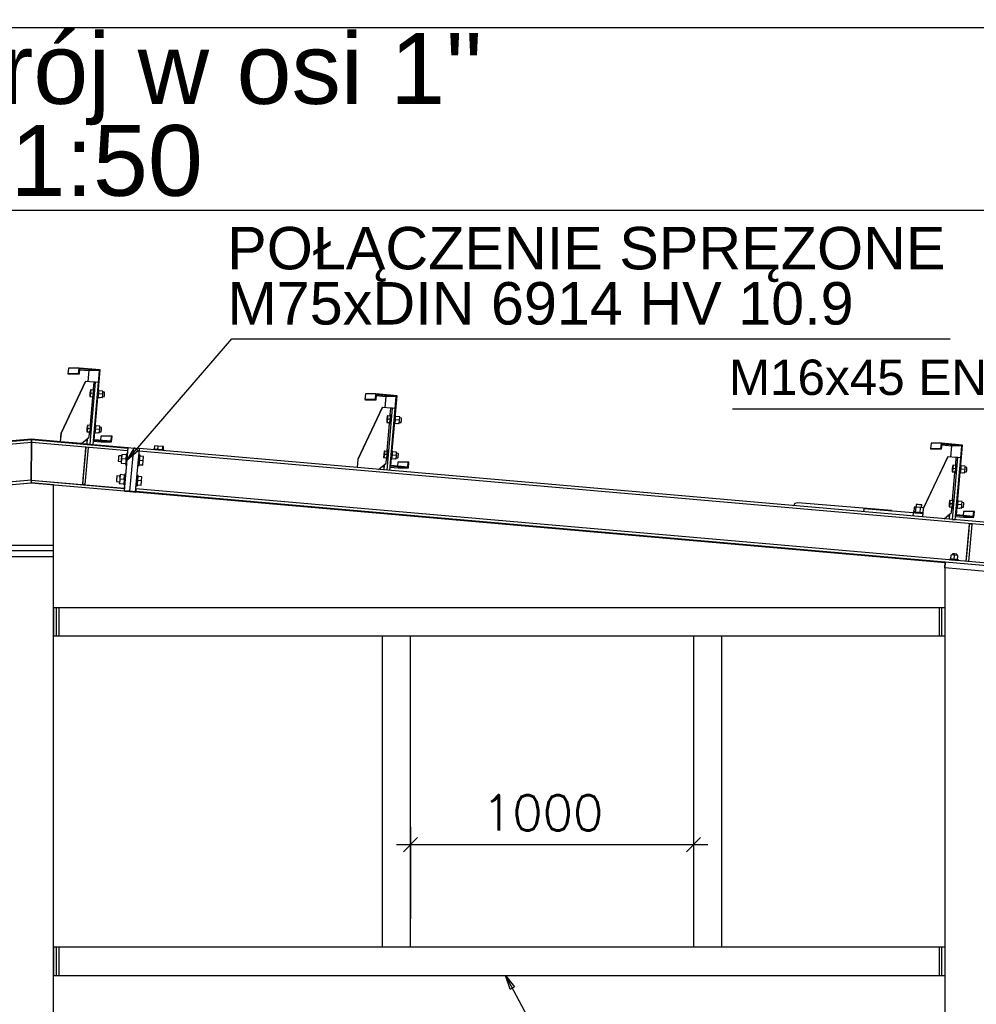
# Paper-space layout 'A0 Advance Steel' of a CAD drawing. Header units: millimetres. Extents: x -21 to 1320, y -7 to 928.
# Tile 106 of 134: x 1112 to 1180, y 537 to 607. Entities that reach past the tile are written whole.
import ezdxf

# ---------------------------------------------------------------- set-up
doc = ezdxf.new("R2010")
doc.units = ezdxf.units.MM
doc.layers.get('0').update_dxf_attribs({"linetype": 'CONTINUOUS'})
for name, color, linetype in [('AS_Belki', 145, 'CONTINUOUS'), ('AS_Blachy', 30, 'CONTINUOUS'), ('AS_DIM_ON', 7, 'CONTINUOUS'), ('AS_Sruby', 9, 'CONTINUOUS')]:
    doc.layers.add(name, color=color, linetype=linetype)
doc.styles.add('Arial', font='arial.ttf', dxfattribs={"height": 150})
doc.styles.add('ROMANS', font='romans')

psp = doc.layouts.new('A0 Advance Steel')

# ---------------------------------------------------------------- linework, layer by layer
at = {"color": 0, "linetype": 'ByBlock', "lineweight": -2}
for p, q in [((1120.041, 575.699), (1120.568, 576.565)), ((1120.82, 576.348), (1120.041, 575.699)), ((1120.82, 576.348), (1120.568, 576.565)), ((1147.116, 538.314), (1146.794, 539.275)), ((1146.794, 539.275), (1147.41, 538.47)), ((1147.116, 538.314), (1147.41, 538.47))]:
    psp.add_line(p, q, dxfattribs=at)
at = {"color": 3, "ltscale": 0.25}
for points in [[(952.143, 452.672), (952.143, 606.272), (1275.743, 606.272), (1275.743, 452.672), (952.143, 452.672)], [(954.143, 454.763), (954.143, 593.363), (1273.743, 593.363), (1273.743, 454.763), (954.143, 454.763)]]:
    psp.add_lwpolyline(points, dxfattribs=at)
at = {"color": 7}
for points in [[(1120.041, 575.699), (1127.437, 584.284), (1178.206, 584.284)], [(1212.248, 563.852), (1196.803, 579.306), (1162.83, 579.306)], [(1146.794, 539.275), (1150.779, 531.768), (1161.721, 531.768)]]:
    psp.add_lwpolyline(points, dxfattribs=at)
at = {"layer": 'AS_Belki', "linetype": 'Continuous', "ltscale": 0.25}
for p, q in [((1115.897, 582.209), (1115.862, 581.81)), ((1115.862, 581.81), (1115.912, 581.806)), ((1116.618, 581.81), (1115.862, 581.81)), ((1116.653, 582.209), (1115.897, 582.209)), ((1115.912, 581.806), (1116.667, 581.806)), ((1116.618, 581.81), (1116.653, 582.209)), ((1116.667, 581.806), (1116.618, 581.81)), ((1118.142, 582.078), (1116.653, 582.209)), ((1116.667, 581.806), (1116.698, 582.154)), ((1116.692, 582.089), (1117.341, 582.032)), ((1118.088, 582.032), (1116.698, 582.154)), ((1117.341, 582.032), (1117.273, 581.251)), ((1118.088, 582.032), (1117.341, 582.032)), ((1117.712, 577.147), (1118.142, 582.078)), ((1118.015, 581.196), (1118.088, 582.032)), ((1136.884, 580.378), (1136.849, 579.98)), ((1137.63, 580.378), (1136.884, 580.378)), ((1137.596, 579.98), (1137.63, 580.378)), ((1139.12, 580.248), (1137.63, 580.378)), ((1136.849, 579.98), (1136.899, 579.975)), ((1137.596, 579.98), (1136.849, 579.98)), ((1136.899, 579.975), (1137.645, 579.975)), ((1137.645, 579.975), (1137.596, 579.98)), ((1137.645, 579.975), (1137.676, 580.324)), ((1137.67, 580.26), (1138.329, 580.202)), ((1139.066, 580.202), (1137.676, 580.324)), ((1138.329, 580.202), (1138.259, 579.412)), ((1139.066, 580.202), (1138.329, 580.202)), ((1138.69, 575.316), (1139.12, 580.248)), ((1138.992, 579.355), (1139.066, 580.202)), ((1106.17, 576.533), (1113.284, 577.153)), ((1106.185, 576.354), (1113.283, 576.972)), ((1113.273, 577.175), (1109.257, 576.825)), ((1113.278, 576.972), (1113.269, 574.293)), ((1113.269, 574.292), (1113.278, 576.972)), ((1117.195, 576.833), (1113.273, 577.175)), ((1113.284, 577.153), (1113.273, 577.175)), ((1113.282, 576.972), (1113.283, 576.971)), ((1113.283, 576.972), (1113.284, 577.153)), ((1113.284, 577.151), (1113.283, 576.971)), ((1113.283, 576.971), (1120.102, 576.377)), ((1113.284, 577.151), (1120.118, 576.556)), ((1117.079, 577.086), (1117.216, 577.074)), ((1117.218, 577.101), (1117.097, 577.101)), ((1117.652, 577.036), (1118.208, 576.988)), ((1118.949, 576.988), (1117.658, 577.101)), ((1118.904, 577.042), (1117.712, 577.147)), ((1118.193, 577.391), (1118.168, 577.107)), ((1118.934, 577.391), (1118.193, 577.391)), ((1118.208, 576.988), (1118.949, 576.988)), ((1118.904, 577.042), (1118.934, 577.391)), ((1118.984, 577.386), (1118.934, 577.391)), ((1118.949, 576.988), (1118.984, 577.386)), ((1176.859, 576.892), (1176.824, 576.494)), ((1177.591, 576.892), (1176.859, 576.892)), ((1177.556, 576.494), (1177.591, 576.892)), ((1179.08, 576.761), (1177.591, 576.892)), ((1120.12, 576.578), (1117.407, 576.814)), ((1120.08, 576.132), (1120.102, 576.377)), ((1120.102, 576.377), (1120.118, 576.556)), ((1120.118, 576.556), (1120.12, 576.578)), ((1247.774, 565.257), (1120.901, 576.329)), ((1247.897, 565.257), (1120.902, 576.339)), ((1120.902, 576.339), (1120.902, 576.337)), ((1120.918, 576.519), (1120.916, 576.501)), ((1120.916, 576.493), (1120.918, 576.519)), ((1120.916, 576.501), (1120.916, 576.496)), ((1120.916, 576.496), (1120.916, 576.493)), ((1247.897, 565.437), (1120.918, 576.519)), ((1176.824, 576.494), (1176.874, 576.489)), ((1177.556, 576.494), (1176.824, 576.494)), ((1176.874, 576.489), (1177.605, 576.489)), ((1177.605, 576.489), (1177.556, 576.494)), ((1177.605, 576.489), (1177.636, 576.838)), ((1177.63, 576.775), (1178.304, 576.716)), ((1179.026, 576.716), (1177.636, 576.838)), ((1178.304, 576.716), (1178.235, 575.923)), ((1179.026, 576.716), (1178.304, 576.716)), ((1178.65, 571.83), (1179.08, 576.761)), ((1178.952, 575.869), (1179.026, 576.716)), ((1139.18, 575.561), (1139.155, 575.276)), ((1139.912, 575.561), (1139.18, 575.561)), ((1139.882, 575.212), (1139.912, 575.561)), ((1139.962, 575.556), (1139.912, 575.561)), ((1139.927, 575.158), (1139.962, 575.556)), ((1119.952, 574.697), (1120.014, 575.394)), ((1138.066, 575.256), (1138.194, 575.245)), ((1138.196, 575.271), (1138.083, 575.271)), ((1138.63, 575.207), (1139.195, 575.158)), ((1139.927, 575.158), (1138.636, 575.271)), ((1139.882, 575.212), (1138.69, 575.316)), ((1139.195, 575.158), (1139.927, 575.158)), ((1113.269, 574.292), (1106.418, 573.695)), ((1113.274, 574.282), (1106.418, 573.684)), ((1106.434, 573.505), (1113.273, 574.101)), ((1111.633, 573.958), (1113.273, 574.101)), ((1113.269, 574.293), (1113.273, 574.283)), ((1113.269, 574.293), (1119.864, 573.718)), ((1113.274, 574.282), (1113.269, 574.292)), ((1113.273, 574.101), (1113.274, 574.282)), ((1113.274, 574.281), (1113.273, 574.101)), ((1113.273, 574.101), (1119.847, 573.528)), ((1114.833, 573.965), (1113.273, 574.101)), ((1113.274, 574.281), (1119.863, 573.707)), ((1114.833, 569.692), (1114.833, 573.965)), ((1119.847, 573.528), (1119.863, 573.707)), ((1119.863, 573.707), (1119.864, 573.718)), ((1119.864, 573.718), (1119.886, 573.96)), ((1120.645, 573.469), (1177.857, 568.476)), ((1120.663, 573.67), (1120.647, 573.491)), ((1247.899, 562.386), (1120.647, 573.491)), ((1120.647, 573.491), (1120.647, 573.488)), ((1247.899, 562.567), (1120.663, 573.67)), ((1120.663, 573.67), (1120.663, 573.668)), ((1167.432, 572.676), (1167.241, 572.646)), ((1174.06, 572.133), (1167.432, 572.676)), ((1167.241, 572.646), (1167.154, 572.54)), ((1167.154, 572.54), (1167.186, 572.481)), ((1179.156, 572.074), (1179.13, 571.788)), ((1179.872, 572.074), (1179.156, 572.074)), ((1179.842, 571.726), (1179.872, 572.074)), ((1179.922, 572.07), (1179.872, 572.074)), ((1179.887, 571.671), (1179.922, 572.07)), ((1178.029, 571.771), (1178.154, 571.76)), ((1178.156, 571.785), (1178.045, 571.785)), ((1178.591, 571.722), (1179.171, 571.671)), ((1179.887, 571.671), (1178.596, 571.785)), ((1179.842, 571.726), (1178.65, 571.83)), ((1179.171, 571.671), (1179.887, 571.671)), ((1111.633, 569.692), (1114.833, 569.692)), ((1114.833, 456.275), (1114.833, 568.892)), ((1181.021, 567.813), (1177.821, 568.099)), ((1177.821, 568.099), (1177.821, 456.275)), ((1177.42, 565.275), (1115.233, 565.275)), ((1115.233, 563.275), (1115.233, 565.275)), ((1177.42, 565.275), (1177.42, 563.275)), ((1115.233, 563.275), (1138.073, 563.275)), ((1138.073, 563.275), (1140.073, 563.275)), ((1138.073, 563.275), (1138.073, 541.275)), ((1140.073, 563.275), (1160.072, 563.275)), ((1140.073, 541.275), (1140.073, 563.275)), ((1160.072, 563.275), (1162.072, 563.275)), ((1160.072, 563.275), (1160.072, 541.275)), ((1162.072, 563.275), (1177.42, 563.275)), ((1162.072, 541.275), (1162.072, 563.275)), ((1138.073, 541.275), (1115.233, 541.275)), ((1115.233, 539.275), (1115.233, 541.275)), ((1140.073, 541.275), (1138.073, 541.275)), ((1160.072, 541.275), (1140.073, 541.275)), ((1162.072, 541.275), (1160.072, 541.275)), ((1177.42, 541.275), (1162.072, 541.275)), ((1177.42, 541.275), (1177.42, 539.275)), ((1115.233, 539.275), (1177.42, 539.275))]:
    psp.add_line(p, q, dxfattribs=at)
at = {"layer": 'AS_Belki', "linetype": 'Continuous', "ltscale": 0.25, "extrusion": (-0.791874, 0.064838, -0.607232)}
psp.add_arc((-665.875, -682.197, -892.612), 0.16, 145.96497, 213.60715, dxfattribs=at)
at = {"layer": 'AS_Blachy', "linetype": 'Continuous', "ltscale": 0.25}
for p, q in [((1117.093, 581.265), (1115.373, 577.602)), ((1115.389, 577.602), (1117.109, 581.265)), ((1117.109, 581.265), (1117.093, 581.265)), ((1117.705, 581.213), (1117.109, 581.265)), ((1117.434, 576.832), (1117.817, 581.213)), ((1117.633, 576.814), (1118.015, 581.196)), ((1117.661, 580.707), (1117.705, 581.213)), ((1117.817, 581.213), (1117.705, 581.213)), ((1118.015, 581.196), (1117.817, 581.213)), ((1117.443, 578.217), (1117.609, 580.119)), ((1138.07, 579.427), (1136.35, 575.764)), ((1136.366, 575.764), (1138.086, 579.427)), ((1138.086, 579.427), (1138.07, 579.427)), ((1138.682, 579.375), (1138.086, 579.427)), ((1138.411, 574.992), (1138.794, 579.373)), ((1138.61, 574.975), (1138.992, 579.355)), ((1138.638, 578.875), (1138.682, 579.373)), ((1138.682, 579.373), (1138.682, 579.375)), ((1138.794, 579.373), (1138.682, 579.373)), ((1138.992, 579.355), (1138.794, 579.373)), ((1138.421, 576.385), (1138.587, 578.287)), ((1115.373, 577.602), (1115.32, 577.004)), ((1115.336, 577.004), (1115.389, 577.602)), ((1115.373, 577.602), (1115.389, 577.602)), ((1117.366, 577.328), (1117.392, 577.628)), ((1115.32, 577.004), (1116.81, 576.873)), ((1115.32, 577.004), (1115.336, 577.004)), ((1116.826, 576.873), (1115.336, 577.004)), ((1116.81, 576.873), (1116.826, 576.873)), ((1116.826, 576.873), (1117.366, 577.328)), ((1117.228, 577.212), (1117.195, 576.832)), ((1117.114, 576.62), (1116.879, 573.99)), ((1117.077, 576.212), (1116.913, 574.379)), ((1117.113, 576.613), (1117.077, 576.212)), ((1117.078, 573.972), (1117.313, 576.602)), ((1117.114, 576.62), (1117.113, 576.613)), ((1117.313, 576.602), (1117.114, 576.62)), ((1117.195, 576.832), (1117.434, 576.832)), ((1117.393, 576.814), (1117.633, 576.814)), ((1117.434, 576.832), (1117.633, 576.814)), ((1119.848, 573.537), (1120.119, 576.565)), ((1120.119, 576.565), (1120.118, 576.559)), ((1120.517, 576.529), (1120.119, 576.565)), ((1120.246, 573.501), (1120.517, 576.529)), ((1120.916, 576.493), (1120.517, 576.529)), ((1120.645, 573.466), (1120.916, 576.493)), ((1136.35, 575.764), (1136.299, 575.176)), ((1136.314, 575.175), (1136.366, 575.764)), ((1136.35, 575.764), (1136.366, 575.764)), ((1137.814, 575.044), (1138.343, 575.49)), ((1138.343, 575.49), (1138.37, 575.796)), ((1178.03, 575.939), (1176.31, 572.276)), ((1176.326, 572.276), (1178.046, 575.939)), ((1178.046, 575.939), (1178.03, 575.939)), ((1178.642, 575.887), (1178.046, 575.939)), ((1178.372, 571.505), (1178.754, 575.887)), ((1178.57, 571.488), (1178.952, 575.869)), ((1178.598, 575.389), (1178.642, 575.887)), ((1178.754, 575.887), (1178.642, 575.887)), ((1178.952, 575.869), (1178.754, 575.887)), ((1138.205, 575.374), (1138.174, 575.013)), ((1178.381, 572.898), (1178.547, 574.801)), ((1116.913, 574.379), (1116.878, 573.983)), ((1116.879, 573.99), (1116.878, 573.983)), ((1116.878, 573.983), (1117.077, 573.966)), ((1117.078, 573.972), (1116.879, 573.99)), ((1117.077, 573.966), (1117.078, 573.972)), ((1119.846, 573.515), (1119.847, 573.528)), ((1119.847, 573.528), (1119.846, 573.515)), ((1119.846, 573.515), (1120.244, 573.479)), ((1120.246, 573.501), (1119.848, 573.537)), ((1119.848, 573.534), (1119.848, 573.537)), ((1120.244, 573.479), (1120.246, 573.501)), ((1120.244, 573.479), (1120.643, 573.443)), ((1120.645, 573.466), (1120.246, 573.501)), ((1120.643, 573.443), (1120.645, 573.466)), ((1172.11, 572.258), (1172.092, 572.053)), ((1175.594, 571.973), (1172.11, 572.258)), ((1176.31, 572.276), (1176.258, 571.689)), ((1176.274, 571.688), (1176.326, 572.276)), ((1176.31, 572.276), (1176.326, 572.276)), ((1177.774, 571.557), (1178.303, 572.002)), ((1178.303, 572.002), (1178.33, 572.31)), ((1175.594, 571.973), (1175.575, 571.749)), ((1178.165, 571.886), (1178.134, 571.526)), ((1178.366, 571.505), (1178.372, 571.505)), ((1178.372, 571.505), (1178.57, 571.488)), ((1178.565, 571.488), (1178.57, 571.488)), ((1179.56, 571.18), (1179.324, 568.551)), ((1179.523, 570.772), (1179.359, 568.94)), ((1179.559, 571.174), (1179.523, 570.772)), ((1179.524, 568.533), (1179.759, 571.163)), ((1179.56, 571.18), (1179.559, 571.174)), ((1179.759, 571.163), (1179.56, 571.18)), ((1114.833, 569.292), (1111.633, 569.292)), ((1114.833, 569.292), (1114.833, 569.692)), ((1114.833, 568.892), (1114.833, 569.292)), ((1111.633, 568.892), (1114.833, 568.892)), ((1179.359, 568.94), (1179.324, 568.551)), ((1179.426, 568.542), (1179.324, 568.551)), ((1179.324, 568.551), (1179.324, 568.551)), ((1177.823, 568.099), (1177.859, 568.498)), ((1177.857, 568.477), (1177.823, 568.099)), ((1181.021, 567.813), (1177.823, 568.099)), ((1177.858, 568.494), (1177.857, 568.483)), ((1177.857, 568.483), (1177.857, 568.477)), ((1177.859, 568.498), (1177.858, 568.494)), ((1181.056, 568.211), (1177.859, 568.498)), ((1115.033, 565.275), (1114.833, 565.275)), ((1114.833, 565.275), (1114.833, 563.275)), ((1115.233, 565.275), (1115.033, 565.275)), ((1115.033, 565.275), (1115.033, 563.275)), ((1177.62, 565.275), (1177.42, 565.275)), ((1177.62, 563.275), (1177.62, 565.275)), ((1177.82, 565.275), (1177.62, 565.275)), ((1114.833, 563.275), (1115.033, 563.275)), ((1115.033, 563.275), (1115.233, 563.275)), ((1177.42, 563.275), (1177.62, 563.275)), ((1177.62, 563.275), (1177.82, 563.275)), ((1115.033, 541.275), (1114.833, 541.275)), ((1114.833, 541.275), (1114.833, 539.275)), ((1115.233, 541.275), (1115.033, 541.275)), ((1115.033, 541.275), (1115.033, 539.275)), ((1177.62, 541.275), (1177.42, 541.275)), ((1177.62, 539.275), (1177.62, 541.275)), ((1177.82, 541.275), (1177.62, 541.275)), ((1114.833, 539.275), (1115.033, 539.275)), ((1115.033, 539.275), (1115.233, 539.275)), ((1177.42, 539.275), (1177.62, 539.275)), ((1177.62, 539.275), (1177.82, 539.275))]:
    psp.add_line(p, q, dxfattribs=at)
at = {"layer": 'AS_Blachy', "linetype": 'Continuous', "ltscale": 0.25, "extrusion": (-0.086905, -0.996192, 0.006961)}
psp.add_arc((1121.802, 4.678, -671.956), 0.6, 57.24926, 127.3907, dxfattribs=at)
at = {"layer": 'AS_DIM_ON', "color": 8}
for p, q in [((1140.073, 549.78), (1140.073, 543.275)), ((1160.072, 549.78), (1160.072, 543.275)), ((1139.073, 548.53), (1161.072, 548.53))]:
    psp.add_line(p, q, dxfattribs=at)
at = {"layer": 'AS_DIM_ON', "color": 8, "linetype": 'ByBlock', "lineweight": -2}
for p, q in [((1140.573, 549.03), (1139.573, 548.03)), ((1159.572, 548.03), (1160.572, 549.03))]:
    psp.add_line(p, q, dxfattribs=at)
at = {"layer": 'AS_Sruby', "linetype": 'Continuous', "ltscale": 0.25}
for p, q in [((1117.419, 580.43), (1117.409, 580.2)), ((1117.45, 580.661), (1117.419, 580.43)), ((1117.462, 580.43), (1117.431, 580.2)), ((1117.471, 580.661), (1117.45, 580.661)), ((1117.471, 580.661), (1117.462, 580.43)), ((1117.66, 580.413), (1117.462, 580.43)), ((1117.67, 580.644), (1117.471, 580.661)), ((1117.629, 580.182), (1117.66, 580.413)), ((1117.66, 580.413), (1117.67, 580.644)), ((1117.724, 580.707), (1117.665, 580.712)), ((1118.032, 580.68), (1118.02, 580.681)), ((1118.321, 580.355), (1118.03, 580.38)), ((1118.331, 580.586), (1118.041, 580.611)), ((1118.291, 580.124), (1118.321, 580.355)), ((1118.321, 580.355), (1118.331, 580.586)), ((1118.447, 580.503), (1118.328, 580.513)), ((1117.409, 580.2), (1117.608, 580.182)), ((1117.431, 580.2), (1117.409, 580.2)), ((1117.431, 580.2), (1117.629, 580.182)), ((1117.608, 580.182), (1117.629, 580.182)), ((1117.613, 580.114), (1117.672, 580.109)), ((1117.968, 580.083), (1117.98, 580.082)), ((1117.998, 580.135), (1118.126, 580.124)), ((1117.999, 580.137), (1118.147, 580.124)), ((1118.001, 580.15), (1118.291, 580.124)), ((1118.001, 580.148), (1118.269, 580.124)), ((1118.126, 580.124), (1118.147, 580.124)), ((1118.147, 580.124), (1118.148, 580.135)), ((1118.269, 580.124), (1118.291, 580.124)), ((1118.3, 580.194), (1118.419, 580.184)), ((1138.397, 578.598), (1138.387, 578.368)), ((1138.387, 578.368), (1138.586, 578.35)), ((1138.408, 578.368), (1138.387, 578.368)), ((1138.427, 578.829), (1138.397, 578.598)), ((1138.439, 578.598), (1138.408, 578.368)), ((1138.408, 578.368), (1138.607, 578.35)), ((1138.449, 578.829), (1138.427, 578.829)), ((1138.449, 578.829), (1138.439, 578.598)), ((1138.638, 578.581), (1138.439, 578.598)), ((1138.647, 578.812), (1138.449, 578.829)), ((1138.586, 578.35), (1138.607, 578.35)), ((1138.59, 578.282), (1138.65, 578.277)), ((1138.607, 578.35), (1138.638, 578.581)), ((1138.638, 578.581), (1138.647, 578.812)), ((1138.702, 578.875), (1138.643, 578.88)), ((1138.946, 578.251), (1138.958, 578.25)), ((1138.976, 578.305), (1139.125, 578.292)), ((1138.976, 578.303), (1139.103, 578.292)), ((1138.978, 578.316), (1139.247, 578.292)), ((1138.979, 578.318), (1139.268, 578.292)), ((1139.01, 578.848), (1138.998, 578.849)), ((1139.299, 578.523), (1139.008, 578.548)), ((1139.309, 578.754), (1139.019, 578.779)), ((1139.103, 578.292), (1139.125, 578.292)), ((1139.125, 578.292), (1139.126, 578.303)), ((1139.247, 578.292), (1139.268, 578.292)), ((1139.268, 578.292), (1139.299, 578.523)), ((1139.278, 578.362), (1139.397, 578.352)), ((1139.299, 578.523), (1139.309, 578.754)), ((1139.425, 578.671), (1139.306, 578.681)), ((1117.202, 577.94), (1117.192, 577.709)), ((1117.192, 577.709), (1117.391, 577.692)), ((1117.214, 577.709), (1117.192, 577.709)), ((1117.232, 578.171), (1117.202, 577.94)), ((1117.244, 577.94), (1117.214, 577.709)), ((1117.214, 577.709), (1117.412, 577.692)), ((1117.254, 578.171), (1117.232, 578.171)), ((1117.254, 578.171), (1117.244, 577.94)), ((1117.443, 577.922), (1117.244, 577.94)), ((1117.452, 578.153), (1117.254, 578.171)), ((1117.391, 577.692), (1117.412, 577.692)), ((1117.396, 577.624), (1117.455, 577.618)), ((1117.412, 577.692), (1117.443, 577.922)), ((1117.443, 577.922), (1117.452, 578.153)), ((1117.507, 578.216), (1117.448, 578.221)), ((1117.751, 577.592), (1117.763, 577.591)), ((1117.781, 577.645), (1117.908, 577.634)), ((1117.782, 577.647), (1117.93, 577.634)), ((1117.784, 577.659), (1118.073, 577.634)), ((1117.784, 577.657), (1118.052, 577.634)), ((1117.815, 578.189), (1117.803, 578.19)), ((1118.104, 577.864), (1117.813, 577.89)), ((1118.114, 578.095), (1117.824, 578.121)), ((1117.908, 577.634), (1117.93, 577.634)), ((1117.93, 577.634), (1117.931, 577.644)), ((1118.052, 577.634), (1118.073, 577.634)), ((1118.073, 577.634), (1118.104, 577.864)), ((1118.083, 577.704), (1118.202, 577.693)), ((1118.104, 577.864), (1118.114, 578.095)), ((1118.23, 578.012), (1118.111, 578.023)), ((1121.913, 576.473), (1121.91, 576.432)), ((1121.982, 576.719), (1121.96, 576.47)), ((1122.221, 576.7), (1121.982, 576.719)), ((1122.221, 576.7), (1122.199, 576.451)), ((1122.543, 576.671), (1122.221, 576.7)), ((1122.543, 576.671), (1122.521, 576.422)), ((1122.625, 576.662), (1122.543, 576.671)), ((1122.604, 576.414), (1122.625, 576.662)), ((1122.647, 576.368), (1122.651, 576.409)), ((1138.21, 576.339), (1138.179, 576.108)), ((1138.231, 576.339), (1138.21, 576.339)), ((1138.231, 576.339), (1138.222, 576.108)), ((1138.43, 576.321), (1138.231, 576.339)), ((1138.421, 576.09), (1138.43, 576.321)), ((1138.485, 576.384), (1138.425, 576.389)), ((1138.793, 576.357), (1138.781, 576.358)), ((1139.091, 576.263), (1138.802, 576.289)), ((1139.082, 576.032), (1139.091, 576.263)), ((1139.208, 576.18), (1139.088, 576.191)), ((1119.413, 575.635), (1119.412, 575.619)), ((1119.413, 575.634), (1119.412, 575.619)), ((1119.412, 575.619), (1119.631, 575.599)), ((1119.417, 575.678), (1119.413, 575.635)), ((1119.417, 575.676), (1119.413, 575.634)), ((1119.423, 575.743), (1119.417, 575.678)), ((1119.423, 575.741), (1119.417, 575.676)), ((1119.436, 575.893), (1119.423, 575.743)), ((1119.429, 575.817), (1119.423, 575.741)), ((1119.437, 575.896), (1119.43, 575.82)), ((1119.442, 575.958), (1119.436, 575.893)), ((1119.442, 575.96), (1119.437, 575.896)), ((1119.446, 576.003), (1119.442, 575.96)), ((1119.446, 576.002), (1119.442, 575.958)), ((1119.447, 576.017), (1119.446, 576.003)), ((1119.447, 576.017), (1119.446, 576.002)), ((1119.667, 575.998), (1119.447, 576.017)), ((1119.649, 575.801), (1119.621, 575.489)), ((1119.631, 575.599), (1119.621, 575.487)), ((1119.621, 575.489), (1119.94, 575.461)), ((1119.621, 575.489), (1119.621, 575.487)), ((1119.621, 575.487), (1119.94, 575.458)), ((1119.631, 575.599), (1119.632, 575.615)), ((1119.632, 575.615), (1119.636, 575.659)), ((1119.636, 575.659), (1119.642, 575.724)), ((1119.642, 575.724), (1119.649, 575.8)), ((1119.677, 576.11), (1119.649, 575.801)), ((1119.649, 575.8), (1119.656, 575.876)), ((1119.968, 575.773), (1119.649, 575.801)), ((1119.661, 575.941), (1119.665, 575.983)), ((1119.665, 575.983), (1119.667, 575.998)), ((1119.676, 576.108), (1119.667, 575.998)), ((1119.677, 576.11), (1119.676, 576.108)), ((1119.995, 576.082), (1119.677, 576.11)), ((1119.94, 575.465), (1119.937, 575.431)), ((1119.944, 575.511), (1119.94, 575.465)), ((1119.94, 575.458), (1119.94, 575.461)), ((1119.949, 575.568), (1119.944, 575.511)), ((1119.955, 575.631), (1119.949, 575.568)), ((1119.961, 575.701), (1119.955, 575.631)), ((1119.968, 575.773), (1119.961, 575.701)), ((1119.968, 575.773), (1119.995, 576.082)), ((1119.974, 575.845), (1119.968, 575.773)), ((1119.98, 575.914), (1119.974, 575.845)), ((1119.986, 575.977), (1119.98, 575.914)), ((1119.991, 576.033), (1119.986, 575.977)), ((1119.995, 576.078), (1119.991, 576.033)), ((1119.998, 576.112), (1119.995, 576.078)), ((1119.998, 576.11), (1119.995, 576.083)), ((1120, 576.132), (1119.998, 576.112)), ((1120, 576.131), (1119.998, 576.11)), ((1120.08, 576.132), (1120, 576.139)), ((1120, 576.139), (1120, 576.132)), ((1120, 576.139), (1120, 576.131)), ((1120.035, 575.624), (1120.041, 575.694)), ((1120.041, 575.694), (1120.047, 575.766)), ((1120.047, 575.766), (1120.054, 575.837)), ((1120.06, 575.906), (1120.066, 575.97)), ((1120.066, 575.97), (1120.071, 576.025)), ((1120.078, 576.104), (1120.08, 576.125)), ((1120.08, 576.125), (1120.08, 576.132)), ((1120.957, 576.053), (1120.877, 576.06)), ((1120.9, 575.426), (1120.906, 575.482)), ((1120.906, 575.482), (1120.911, 575.546)), ((1120.911, 575.546), (1120.917, 575.615)), ((1120.917, 575.615), (1120.924, 575.687)), ((1120.924, 575.687), (1120.93, 575.759)), ((1121.183, 575.664), (1120.924, 575.687)), ((1120.93, 575.759), (1120.936, 575.828)), ((1120.936, 575.828), (1120.942, 575.891)), ((1120.942, 575.891), (1120.947, 575.947)), ((1120.947, 575.947), (1120.951, 575.992)), ((1120.951, 575.992), (1120.954, 576.026)), ((1121.21, 575.965), (1120.951, 575.988)), ((1120.954, 576.026), (1120.956, 576.046)), ((1120.956, 576.046), (1120.957, 576.053)), ((1121.156, 575.36), (1121.183, 575.664)), ((1121.183, 575.664), (1121.21, 575.965)), ((1138.179, 576.108), (1138.17, 575.877)), ((1138.17, 575.877), (1138.368, 575.86)), ((1138.191, 575.877), (1138.17, 575.877)), ((1138.222, 576.108), (1138.191, 575.877)), ((1138.191, 575.877), (1138.39, 575.86)), ((1138.421, 576.09), (1138.222, 576.108)), ((1138.368, 575.86), (1138.39, 575.86)), ((1138.373, 575.792), (1138.433, 575.786)), ((1138.39, 575.86), (1138.421, 576.09)), ((1138.729, 575.76), (1138.741, 575.759)), ((1138.759, 575.815), (1138.907, 575.802)), ((1138.759, 575.813), (1138.886, 575.802)), ((1138.761, 575.825), (1139.03, 575.802)), ((1138.762, 575.827), (1139.051, 575.802)), ((1139.082, 576.032), (1138.791, 576.058)), ((1138.886, 575.802), (1138.907, 575.802)), ((1138.907, 575.802), (1138.909, 575.812)), ((1139.03, 575.802), (1139.051, 575.802)), ((1139.051, 575.802), (1139.082, 576.032)), ((1139.061, 575.872), (1139.18, 575.861)), ((1119.935, 575.409), (1119.934, 575.402)), ((1119.935, 575.408), (1119.934, 575.402)), ((1119.934, 575.402), (1120.014, 575.394)), ((1119.937, 575.431), (1119.935, 575.409)), ((1119.937, 575.429), (1119.935, 575.408)), ((1119.939, 575.458), (1119.937, 575.429)), ((1120.014, 575.394), (1120.015, 575.402)), ((1120.015, 575.402), (1120.017, 575.424)), ((1120.017, 575.424), (1120.02, 575.458)), ((1120.811, 575.323), (1120.891, 575.316)), ((1120.891, 575.324), (1120.893, 575.345)), ((1120.891, 575.316), (1120.891, 575.324)), ((1120.893, 575.345), (1120.896, 575.38)), ((1120.896, 575.38), (1120.9, 575.426)), ((1120.896, 575.381), (1121.155, 575.358)), ((1120.897, 575.384), (1121.156, 575.36)), ((1121.155, 575.358), (1121.156, 575.36)), ((1178.357, 575.112), (1178.347, 574.881)), ((1178.347, 574.881), (1178.546, 574.864)), ((1178.369, 574.881), (1178.347, 574.881)), ((1178.387, 575.343), (1178.357, 575.112)), ((1178.399, 575.112), (1178.369, 574.881)), ((1178.369, 574.881), (1178.567, 574.864)), ((1178.409, 575.343), (1178.387, 575.343)), ((1178.409, 575.343), (1178.399, 575.112)), ((1178.598, 575.095), (1178.399, 575.112)), ((1178.607, 575.325), (1178.409, 575.343)), ((1178.546, 574.864), (1178.567, 574.864)), ((1178.551, 574.796), (1178.61, 574.791)), ((1178.567, 574.864), (1178.598, 575.095)), ((1178.598, 575.095), (1178.607, 575.325)), ((1178.662, 575.388), (1178.603, 575.394)), ((1178.906, 574.765), (1178.918, 574.764)), ((1178.936, 574.817), (1179.063, 574.806)), ((1178.937, 574.819), (1179.085, 574.806)), ((1178.939, 574.831), (1179.228, 574.806)), ((1178.939, 574.829), (1179.207, 574.806)), ((1178.97, 575.361), (1178.958, 575.362)), ((1179.259, 575.037), (1178.968, 575.062)), ((1179.269, 575.267), (1178.979, 575.293)), ((1179.063, 574.806), (1179.085, 574.806)), ((1179.085, 574.806), (1179.086, 574.816)), ((1179.207, 574.806), (1179.228, 574.806)), ((1179.228, 574.806), (1179.259, 575.037)), ((1179.238, 574.876), (1179.357, 574.866)), ((1179.259, 575.037), (1179.269, 575.267)), ((1179.385, 575.184), (1179.266, 575.195)), ((1119.285, 574.201), (1119.283, 574.185)), ((1119.285, 574.199), (1119.283, 574.185)), ((1119.283, 574.185), (1119.503, 574.165)), ((1119.289, 574.244), (1119.285, 574.201)), ((1119.289, 574.242), (1119.285, 574.199)), ((1119.295, 574.309), (1119.289, 574.244)), ((1119.294, 574.307), (1119.289, 574.242)), ((1119.301, 574.383), (1119.294, 574.307)), ((1119.301, 574.385), (1119.295, 574.309)), ((1119.308, 574.462), (1119.301, 574.385)), ((1119.308, 574.459), (1119.301, 574.385)), ((1119.314, 574.526), (1119.308, 574.462)), ((1119.314, 574.524), (1119.308, 574.459)), ((1119.318, 574.569), (1119.314, 574.526)), ((1119.318, 574.568), (1119.314, 574.524)), ((1119.319, 574.583), (1119.318, 574.569)), ((1119.319, 574.583), (1119.318, 574.568)), ((1119.538, 574.564), (1119.319, 574.583)), ((1119.503, 574.165), (1119.492, 574.053)), ((1119.521, 574.367), (1119.493, 574.055)), ((1119.503, 574.165), (1119.504, 574.181)), ((1119.548, 574.676), (1119.521, 574.367)), ((1119.839, 574.338), (1119.521, 574.367)), ((1119.533, 574.506), (1119.537, 574.549)), ((1119.537, 574.549), (1119.538, 574.564)), ((1119.548, 574.674), (1119.538, 574.564)), ((1119.867, 574.648), (1119.548, 574.676)), ((1119.548, 574.676), (1119.548, 574.674)), ((1119.816, 574.077), (1119.812, 574.031)), ((1119.821, 574.133), (1119.816, 574.077)), ((1119.827, 574.197), (1119.821, 574.133)), ((1119.833, 574.267), (1119.827, 574.197)), ((1119.839, 574.338), (1119.833, 574.267)), ((1119.839, 574.338), (1119.867, 574.648)), ((1119.846, 574.41), (1119.839, 574.338)), ((1119.852, 574.479), (1119.846, 574.41)), ((1119.858, 574.543), (1119.852, 574.479)), ((1119.863, 574.598), (1119.858, 574.543)), ((1119.867, 574.644), (1119.863, 574.598)), ((1119.87, 574.677), (1119.867, 574.644)), ((1119.869, 574.675), (1119.867, 574.649)), ((1119.871, 574.697), (1119.869, 574.675)), ((1119.871, 574.698), (1119.87, 574.677)), ((1119.872, 574.704), (1119.871, 574.698)), ((1119.872, 574.704), (1119.871, 574.697)), ((1119.952, 574.697), (1119.872, 574.704)), ((1119.891, 574.024), (1119.896, 574.07)), ((1119.896, 574.07), (1119.901, 574.126)), ((1119.901, 574.126), (1119.906, 574.19)), ((1119.925, 574.403), (1119.932, 574.472)), ((1119.932, 574.472), (1119.937, 574.536)), ((1119.937, 574.536), (1119.942, 574.591)), ((1119.942, 574.591), (1119.946, 574.637)), ((1119.946, 574.637), (1119.949, 574.67)), ((1119.949, 574.67), (1119.951, 574.691)), ((1119.951, 574.691), (1119.952, 574.697)), ((1120.828, 574.619), (1120.749, 574.626)), ((1120.777, 574.048), (1120.783, 574.112)), ((1120.783, 574.112), (1120.789, 574.181)), ((1120.789, 574.181), (1120.796, 574.253)), ((1120.796, 574.253), (1120.802, 574.325)), ((1121.054, 574.23), (1120.796, 574.253)), ((1120.802, 574.325), (1120.808, 574.394)), ((1120.808, 574.394), (1120.814, 574.457)), ((1120.814, 574.457), (1120.819, 574.513)), ((1120.819, 574.513), (1120.823, 574.558)), ((1121.081, 574.531), (1120.822, 574.554)), ((1120.823, 574.558), (1120.826, 574.592)), ((1120.826, 574.592), (1120.828, 574.612)), ((1120.828, 574.612), (1120.828, 574.619)), ((1121.027, 573.926), (1121.054, 574.23)), ((1121.054, 574.23), (1121.081, 574.531)), ((1119.493, 574.055), (1119.492, 574.053)), ((1119.492, 574.053), (1119.811, 574.024)), ((1119.493, 574.055), (1119.811, 574.027)), ((1119.807, 573.975), (1119.806, 573.967)), ((1119.807, 573.974), (1119.806, 573.967)), ((1119.806, 573.967), (1119.886, 573.96)), ((1119.809, 573.996), (1119.807, 573.975)), ((1119.809, 573.994), (1119.807, 573.974)), ((1119.812, 574.031), (1119.809, 573.996)), ((1119.811, 574.024), (1119.809, 573.994)), ((1119.811, 574.024), (1119.811, 574.027)), ((1119.886, 573.968), (1119.888, 573.989)), ((1120.683, 573.889), (1120.762, 573.882)), ((1120.762, 573.882), (1120.763, 573.889)), ((1120.763, 573.889), (1120.765, 573.911)), ((1120.765, 573.911), (1120.768, 573.945)), ((1120.768, 573.945), (1120.772, 573.992)), ((1120.768, 573.949), (1121.027, 573.926)), ((1120.768, 573.947), (1121.027, 573.924)), ((1120.772, 573.992), (1120.777, 574.048)), ((1121.027, 573.924), (1121.027, 573.926)), ((1178.17, 572.852), (1178.139, 572.622)), ((1178.192, 572.852), (1178.17, 572.852)), ((1178.192, 572.852), (1178.182, 572.622)), ((1178.39, 572.835), (1178.192, 572.852)), ((1178.381, 572.604), (1178.39, 572.835)), ((1178.445, 572.898), (1178.385, 572.903)), ((1178.753, 572.871), (1178.741, 572.872)), ((1179.052, 572.777), (1178.762, 572.802)), ((1179.042, 572.546), (1179.052, 572.777)), ((1179.168, 572.694), (1179.049, 572.704)), ((1175.594, 572.03), (1175.589, 571.973)), ((1175.668, 572.384), (1175.637, 572.027)), ((1175.794, 572.375), (1175.668, 572.384)), ((1175.763, 572.017), (1175.794, 572.375)), ((1176.12, 572.347), (1175.794, 572.375)), ((1175.813, 572.573), (1175.796, 572.375)), ((1176.089, 571.989), (1176.12, 572.347)), ((1176.319, 572.328), (1176.12, 572.347)), ((1176.191, 572.34), (1176.208, 572.538)), ((1176.316, 572.289), (1176.319, 572.328)), ((1178.139, 572.622), (1178.13, 572.391)), ((1178.13, 572.391), (1178.329, 572.373)), ((1178.151, 572.391), (1178.13, 572.391)), ((1178.182, 572.622), (1178.151, 572.391)), ((1178.151, 572.391), (1178.35, 572.373)), ((1178.381, 572.604), (1178.182, 572.622)), ((1178.329, 572.373), (1178.35, 572.373)), ((1178.333, 572.305), (1178.393, 572.3)), ((1178.35, 572.373), (1178.381, 572.604)), ((1178.689, 572.274), (1178.701, 572.273)), ((1178.719, 572.328), (1178.868, 572.315)), ((1178.719, 572.327), (1178.846, 572.315)), ((1178.721, 572.339), (1178.99, 572.315)), ((1178.722, 572.341), (1179.011, 572.315)), ((1179.042, 572.546), (1178.751, 572.572)), ((1178.846, 572.315), (1178.868, 572.315)), ((1178.868, 572.315), (1178.869, 572.326)), ((1178.99, 572.315), (1179.011, 572.315)), ((1179.011, 572.315), (1179.042, 572.546)), ((1179.021, 572.386), (1179.14, 572.375)), ((1178.189, 568.711), (1178.184, 568.651)), ((1178.257, 568.706), (1178.284, 569.001)), ((1178.284, 569.001), (1178.283, 568.999)), ((1178.514, 568.981), (1178.284, 569.001)), ((1178.323, 568.639), (1178.323, 568.638)), ((1178.363, 569.09), (1178.355, 568.995)), ((1178.488, 568.686), (1178.514, 568.981)), ((1178.745, 568.959), (1178.514, 568.981)), ((1178.674, 568.966), (1178.682, 569.062)), ((1178.719, 568.665), (1178.745, 568.959)), ((1178.781, 568.598), (1178.787, 568.657))]:
    psp.add_line(p, q, dxfattribs=at)
at = {"layer": 'AS_Sruby', "linetype": 'Continuous', "ltscale": 0.25, "extrusion": (-0.993012, 0.087156, 0.079564)}
for centre, radius, start, end in [((-675.909, 84.546, -1059.243), 0.3, 321.1736, 218.83573), ((-675.909, 84.551, -1059.302), 0.3, 0.40011, 180.40011), ((-675.909, 84.575, -1059.61), 0.3, 0.40011, 180.40011), ((-675.909, 84.609, -1060.038), 0.16, 0.40011, 180.40011), ((-673.409, 84.546, -1059.244), 0.3, 321.17361, 218.83573), ((-675.918, 86.221, -1080.234), 0.3, 321.1736, 218.83573), ((-675.918, 86.226, -1080.293), 0.3, 0.40011, 180.40011), ((-675.918, 86.251, -1080.601), 0.3, 0.40011, 180.40011), ((-675.918, 86.285, -1081.028), 0.16, 0.40011, 180.40011), ((-673.409, 84.551, -1059.304), 0.3, 0.40011, 180.40011), ((-673.409, 84.575, -1059.612), 0.3, 0.40011, 180.40011), ((-673.409, 84.609, -1060.039), 0.16, 0.40011, 180.40011), ((-673.418, 86.221, -1080.235), 0.3, 321.1736, 218.83573), ((-673.418, 86.226, -1080.295), 0.3, 0.40011, 180.40011), ((-673.418, 86.251, -1080.603), 0.3, 0.40011, 180.40011), ((-673.418, 86.285, -1081.03), 0.16, 0.40011, 180.40011), ((-675.939, 89.413, -1120.218), 0.3, 321.17361, 218.83573), ((-675.939, 89.417, -1120.278), 0.3, 0.40011, 180.40011), ((-675.939, 89.442, -1120.586), 0.3, 0.40011, 180.40011), ((-675.939, 89.476, -1121.013), 0.16, 0.40011, 180.40011), ((-673.439, 89.413, -1120.22), 0.3, 321.17361, 218.83574), ((-673.439, 89.418, -1120.279), 0.3, 0.40011, 180.40011), ((-673.439, 89.442, -1120.587), 0.3, 0.40011, 180.40011), ((-673.439, 89.476, -1121.015), 0.16, 0.40011, 180.40011)]:
    psp.add_arc(centre, radius, start, end, dxfattribs=at)
at = {"layer": 'AS_Sruby', "linetype": 'Continuous', "ltscale": 0.25, "extrusion": (-0.086905, -0.996192, 0.006961)}
for centre, radius, start, end in [((1067.939, 4.676, -671.778), 0.37, 359.39527, 179.39527), ((1121.802, 4.678, -672.016), 0.37, 29.13166, 183.6407), ((1121.802, 4.682, -672.576), 0.2, 352.3907, 172.3907)]:
    psp.add_arc(centre, radius, start, end, dxfattribs=at)
at = {"layer": 'AS_Sruby', "linetype": 'Continuous', "ltscale": 0.25, "extrusion": (-0.08915, -0.995994, 0.006957)}
for centre, radius, start, end in [((1123.095, 4.671, -671.409), 0.3, 13.47497, 201.97857), ((1123.095, 4.672, -671.469), 0.3, 359.99699, 179.99699), ((1123.095, 4.671, -671.409), 0.16, 9.60121, 179.99699), ((1123.095, 4.675, -671.862), 0.16, 359.99699, 179.99699)]:
    psp.add_arc(centre, radius, start, end, dxfattribs=at)

# ---------------------------------------------------------------- texts
at = {"color": 84, "style": 'Arial'}
for s, p in [("Przekrój w osi 1''", (1093.234, 600.88)), ('skala 1:50', (1093.558, 594.38))]:
    psp.add_text(s, height=5, dxfattribs=at).set_placement(p)
at = {"color": 1, "style": 'Arial'}
for s, p in [('POŁĄCZENIE SPRĘZONE', (1127.113, 589.184)), ('M75xDIN 6914 HV 10.9', (1127.126, 585.284))]:
    psp.add_text(s, height=3, dxfattribs=at).set_placement(p)
at = {"color": 7, "style": 'Arial'}
psp.add_text('M16x45 EN ISO 4017', height=2.5, dxfattribs=at).set_placement((1162.57, 580.306))
at = {"layer": 'AS_DIM_ON', "color": 9, "style": 'ROMANS'}
psp.add_text('1000', height=2.5, dxfattribs=at).set_placement((1145.127, 549.53))

doc.saveas('drawing.dxf')
